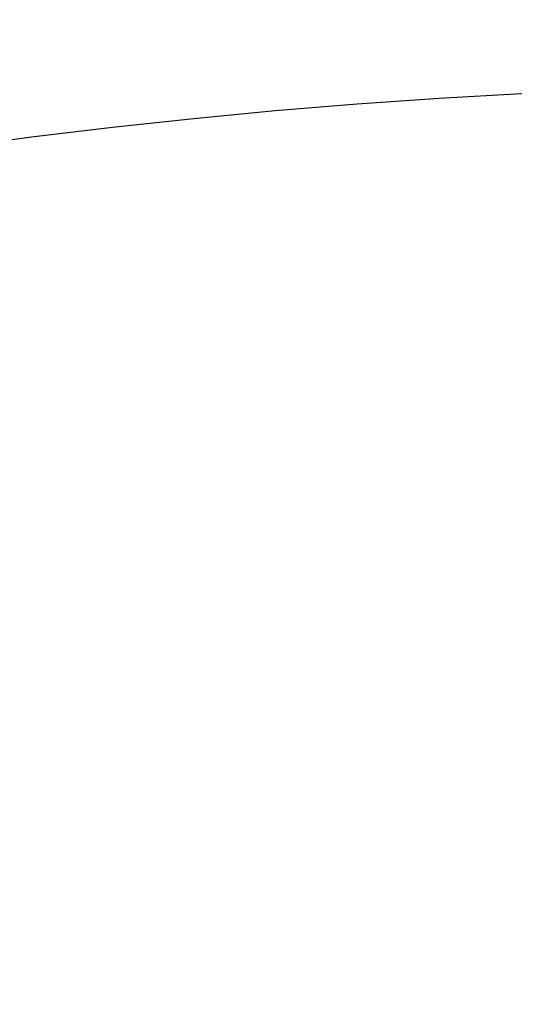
# Model space of a CAD drawing. Header units: millimetres. Extents: x 0 to 297, y 0 to 210.
# Tile 143 of 256: x 56.928 to 57.246, y 158.271 to 158.904. Entities that reach past the tile are written whole.
import ezdxf

# ---------------------------------------------------------------- set-up
doc = ezdxf.new("R2010")
doc.units = ezdxf.units.MM
doc.header["$LTSCALE"] = 16.335
doc.layers.get('0').update_dxf_attribs({"linetype": 'CONTINUOUS'})
doc.layers.add('AXES_REF', color=7, linetype='CONTINUOUS')

msp = doc.modelspace()

# ---------------------------------------------------------------- linework, layer by layer
at = {"color": 7, "linetype": 'Continuous'}
for radius in [6.78708, 6.7865, 6.74304]:
    msp.add_circle((57.46373, 154.71148), radius, dxfattribs=at)
for radius, start, end in [(6.72, 278.277129, 261.722871), (6.874, 143.275392, 36.724608)]:
    msp.add_arc((57.46373, 154.71148), radius, start, end, dxfattribs=at)
at = {"layer": 'AXES_REF', "color": 9, "linetype": 'Continuous'}
for radius in [6.19116, 4.15]:
    msp.add_circle((57.46373, 154.71148), radius, dxfattribs=at)
at = {"layer": 'AXES_REF', "color": 7, "linetype": 'Continuous'}
msp.add_arc((57.46373, 154.71148), 6.874, 143.275392, 270, dxfattribs=at)

doc.saveas('drawing.dxf')
